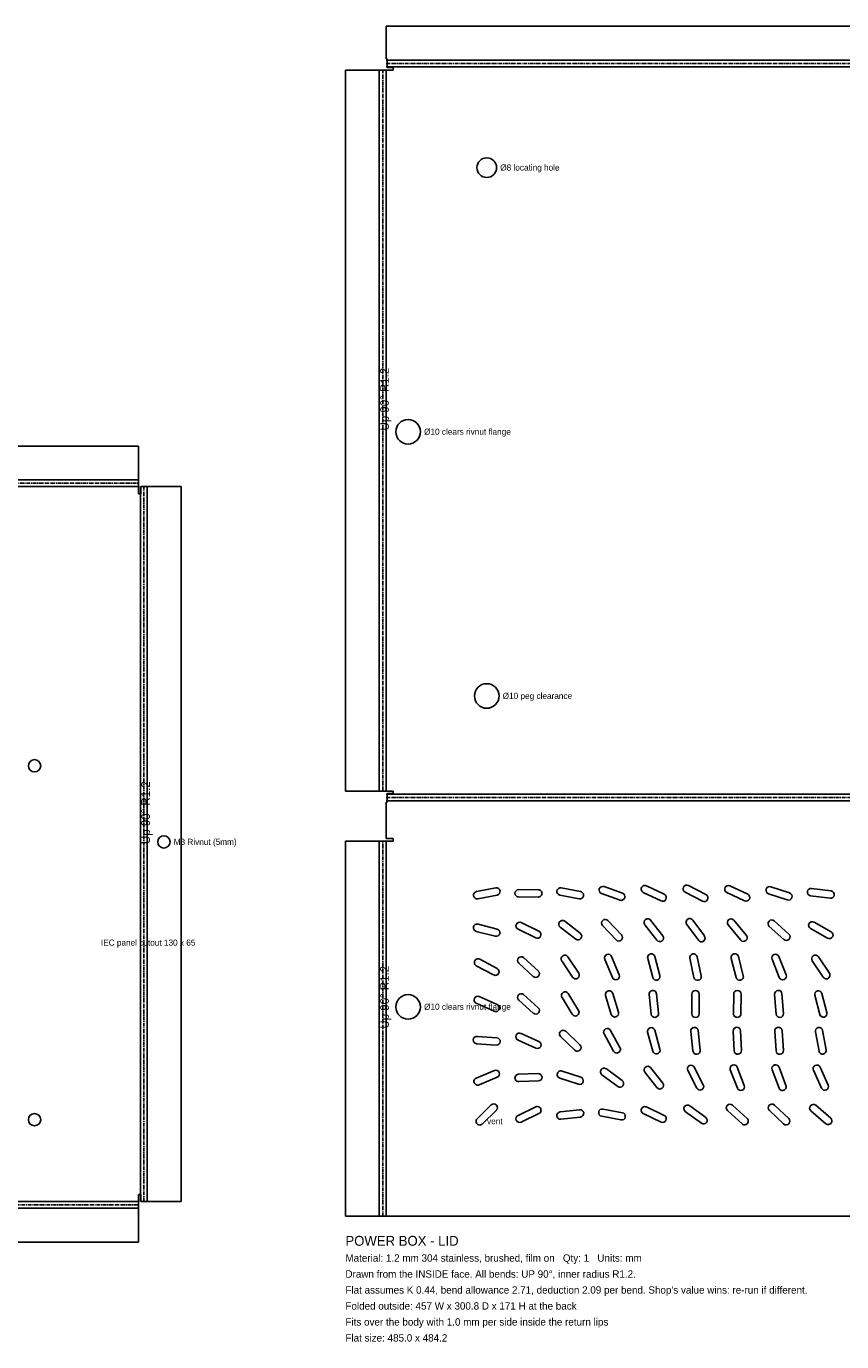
# Model space of a CAD drawing. Header units: millimetres. Extents: x 0 to 1371, y -1092 to 53.
# Tile 7 of 10: x 756 to 1088, y -1082 to -547. Entities that reach past the tile are written whole.
import ezdxf

# ---------------------------------------------------------------- set-up
doc = ezdxf.new("R2010")
doc.units = ezdxf.units.MM
doc.linetypes.add('CENTER2', pattern=[2.541, 1.587, -0.318, 0.318, -0.318])
for name, color, linetype in [('Bend Center', 1, 'CENTER2'), ('Bend Notes', 3, 'CONTINUOUS'), ('Leaders', 5, 'CONTINUOUS'), ('Title', 7, 'CONTINUOUS'), ('Visible', 7, 'CONTINUOUS'), ('Visible Narrow', 8, 'CONTINUOUS')]:
    doc.layers.add(name, color=color, linetype=linetype)

msp = doc.modelspace()

# ---------------------------------------------------------------- linework, layer by layer
at = {"layer": 'Bend Center'}
for p, q in [((902.29, -561.76), (1354.29, -561.76)), ((900.93, -857.81), (900.93, -564.41)), ((641.54, -732.57), (801.54, -732.57)), ((803.7, -1024.83), (803.7, -733.93)), ((902.29, -860.47), (1354.29, -860.47)), ((900.93, -1030.83), (900.93, -878.13)), ((652.24, -1026.18), (801.54, -1026.18))]:
    msp.add_line(p, q, dxfattribs=at)
at = {"layer": 'Visible'}
for p, q in [((902.29, -559.9), (902.29, -546.6)), ((902.29, -546.6), (1354.29, -546.6)), ((902.79, -559.9), (902.29, -559.9)), ((902.79, -563.41), (902.79, -559.9)), ((885.77, -857.81), (885.77, -564.41)), ((885.77, -564.41), (899.07, -564.41)), ((899.07, -564.41), (899.57, -564.41)), ((899.57, -564.41), (902.29, -564.41)), ((902.29, -564.41), (905.19, -564.41)), ((905.19, -563.41), (902.79, -563.41)), ((905.19, -564.41), (905.19, -563.41)), ((641.54, -717.41), (801.54, -717.41)), ((801.54, -717.41), (801.54, -730.71)), ((801.54, -730.71), (801.54, -731.21)), ((801.54, -731.21), (801.54, -733.93)), ((801.54, -733.93), (801.54, -736.83)), ((801.54, -736.83), (802.54, -736.83)), ((802.54, -736.83), (802.54, -733.93)), ((802.54, -733.93), (805.06, -733.93)), ((805.06, -733.93), (818.86, -733.93)), ((818.86, -733.93), (818.86, -1024.83)), ((899.07, -857.81), (885.77, -857.81)), ((899.57, -857.81), (899.07, -857.81)), ((902.29, -857.81), (899.57, -857.81)), ((905.19, -857.81), (902.29, -857.81)), ((902.79, -862.33), (902.79, -858.81)), ((902.79, -858.81), (905.19, -858.81)), ((905.19, -858.81), (905.19, -857.81)), ((902.29, -877.13), (902.29, -862.33)), ((902.29, -862.33), (902.79, -862.33)), ((905.19, -877.13), (902.29, -877.13)), ((905.19, -878.13), (905.19, -877.13)), ((885.77, -1030.83), (885.77, -878.13)), ((885.77, -878.13), (899.07, -878.13)), ((899.07, -878.13), (899.57, -878.13)), ((899.57, -878.13), (902.29, -878.13)), ((902.29, -878.13), (905.19, -878.13)), ((939.08, -898.7), (946.94, -897.21)), ((956.29, -897.91), (964.29, -897.94)), ((973.64, -897.2), (981.5, -898.71)), ((991.03, -896.67), (998.56, -899.37)), ((1007.03, -899.05), (1014.25, -902.51)), ((1008.33, -896.35), (1015.54, -899.8)), ((1024.05, -898.9), (1031.14, -902.61)), ((1025.44, -896.24), (1032.53, -899.95)), ((1041.03, -899.08), (1048.27, -902.49)), ((1042.31, -896.37), (1049.55, -899.78)), ((1058.96, -896.74), (1066.56, -899.26)), ((1075.51, -897.43), (1083.45, -898.45)), ((939.64, -901.65), (947.5, -900.16)), ((956.28, -900.91), (964.28, -900.94)), ((973.08, -900.15), (980.93, -901.65)), ((990.02, -899.49), (997.55, -902.19)), ((1058.02, -899.59), (1065.61, -902.11)), ((1075.13, -900.4), (1083.06, -901.43)), ((939.04, -914.89), (946.79, -916.88)), ((939.79, -911.98), (947.54, -913.97)), ((956.04, -914), (963.21, -917.55)), ((957.37, -911.31), (964.54, -914.86)), ((973.2, -913.18), (979.55, -918.05)), ((975.03, -910.8), (981.37, -915.67)), ((990.45, -912.56), (995.95, -918.36)), ((992.63, -910.49), (998.13, -916.3)), ((1007.65, -912.19), (1012.55, -918.51)), ((1010.02, -910.35), (1014.92, -916.67)), ((1024.71, -912.1), (1029.45, -918.54)), ((1027.12, -910.32), (1031.87, -916.76)), ((1041.58, -912.31), (1046.69, -918.46)), ((1043.88, -910.39), (1049, -916.54)), ((1058.31, -912.87), (1064.26, -918.22)), ((1060.32, -910.64), (1066.27, -915.99)), ((1075.07, -913.78), (1082.05, -917.69)), ((1076.53, -911.16), (1083.51, -915.07)), ((958.36, -925.61), (964.25, -931.03)), ((976.32, -925.27), (980.76, -931.92)), ((994.14, -925.16), (997.2, -932.55)), ((1008.81, -925.95), (1010.87, -933.68)), ((1011.7, -925.18), (1013.77, -932.9)), ((1025.99, -925.83), (1027.65, -933.65)), ((1028.92, -925.2), (1030.59, -933.03)), ((1042.85, -925.92), (1044.82, -933.67)), ((1045.76, -925.18), (1047.73, -932.94)), ((1062.2, -925.16), (1065.16, -932.59)), ((1078.3, -925.27), (1082.77, -931.91)), ((939.05, -928.87), (946.11, -932.63)), ((940.46, -926.22), (947.52, -929.98)), ((956.33, -927.82), (962.21, -933.24)), ((973.82, -926.93), (978.26, -933.59)), ((991.37, -926.31), (994.43, -933.7)), ((1059.42, -926.27), (1062.37, -933.7)), ((1075.81, -926.95), (1080.28, -933.58)), ((940.25, -941.43), (947.55, -944.69)), ((958.31, -940.64), (964.27, -945.98)), ((973.93, -941.78), (978.08, -948.63)), ((976.5, -940.23), (980.64, -947.07)), ((991.7, -941.03), (994.01, -948.69)), ((994.57, -940.16), (996.88, -947.82)), ((1009.37, -940.61), (1010.22, -948.56)), ((1012.35, -940.29), (1013.21, -948.25)), ((1026.78, -940.43), (1026.8, -948.43)), ((1029.78, -940.42), (1029.8, -948.42)), ((1043.82, -940.42), (1043.76, -948.42)), ((1046.82, -940.44), (1046.76, -948.44)), ((1060.49, -940.55), (1061.1, -948.53)), ((1063.48, -940.32), (1064.09, -948.3)), ((1076.84, -940.92), (1078.83, -948.67)), ((1079.75, -940.18), (1081.73, -947.93)), ((939.02, -944.17), (946.33, -947.43)), ((956.31, -942.87), (962.26, -948.22)), ((939.41, -957.64), (947.39, -958.23)), ((957.27, -956.41), (964.55, -959.72)), ((973.37, -957.73), (979.13, -963.28)), ((975.45, -955.57), (981.21, -961.12)), ((991.04, -956.65), (994.9, -963.65)), ((993.67, -955.2), (997.53, -962.21)), ((1008.79, -955.96), (1010.89, -963.68)), ((1011.69, -955.17), (1013.78, -962.89)), ((1026.37, -955.61), (1027.22, -963.56)), ((1029.35, -955.29), (1030.21, -963.24)), ((1043.63, -955.49), (1043.95, -963.48)), ((1046.63, -955.37), (1046.95, -963.36)), ((1060.52, -955.54), (1061.06, -963.52)), ((1063.51, -955.33), (1064.06, -963.32)), ((1077.08, -955.77), (1078.55, -963.64)), ((1080.03, -955.22), (1081.5, -963.08)), ((939.19, -960.63), (947.17, -961.22)), ((956.03, -959.14), (963.31, -962.45)), ((939.02, -974.58), (946.41, -971.51)), ((956.24, -973.07), (964.23, -972.79)), ((973.96, -971.75), (981.56, -974.26)), ((990.18, -973.24), (996.6, -978.02)), ((991.98, -970.84), (998.39, -975.61)), ((1007.64, -972.21), (1012.58, -978.5)), ((1010, -970.36), (1014.94, -976.65)), ((1025.12, -971.56), (1028.78, -978.67)), ((1027.79, -970.18), (1031.45, -977.3)), ((1042.44, -971.24), (1045.34, -978.7)), ((1045.24, -970.16), (1048.14, -977.61)), ((1059.49, -971.2), (1062.28, -978.7)), ((1062.3, -970.16), (1065.09, -977.65)), ((1076.27, -971.41), (1079.58, -978.69)), ((1079, -970.17), (1082.31, -977.45)), ((940.17, -977.35), (947.56, -974.28)), ((956.34, -976.06), (964.34, -975.79)), ((973.02, -974.6), (980.62, -977.11)), ((939.38, -991.15), (945.1, -985.56)), ((941.47, -993.3), (947.2, -987.71)), ((956.03, -989.79), (963.25, -986.35)), ((957.32, -992.5), (964.54, -989.06)), ((973.14, -988.4), (981.09, -987.48)), ((990.08, -990.15), (997.94, -991.65)), ((990.64, -987.21), (998.5, -988.7)), ((1007.03, -989.07), (1014.26, -992.49)), ((1008.31, -986.36), (1015.55, -989.78)), ((1024.17, -988.29), (1030.65, -992.99)), ((1025.93, -985.86), (1032.41, -990.56)), ((1041.31, -987.86), (1047.25, -993.22)), ((1043.32, -985.63), (1049.26, -990.99)), ((1058.35, -987.76), (1064.16, -993.27)), ((1060.42, -985.59), (1066.22, -991.09)), ((1075.27, -987.98), (1081.36, -993.16)), ((1077.21, -985.69), (1083.31, -990.87)), ((973.49, -991.38), (981.43, -990.46)), ((802.54, -1021.93), (801.54, -1021.93)), ((801.54, -1021.93), (801.54, -1024.83)), ((802.54, -1024.83), (802.54, -1021.93)), ((801.54, -1024.83), (801.54, -1027.54)), ((801.54, -1027.54), (801.54, -1028.04)), ((805.06, -1024.83), (802.54, -1024.83)), ((818.86, -1024.83), (805.06, -1024.83)), ((801.54, -1028.04), (801.54, -1041.34)), ((899.57, -1030.83), (885.77, -1030.83)), ((902.29, -1030.83), (899.57, -1030.83)), ((1354.29, -1030.83), (902.29, -1030.83)), ((801.54, -1041.34), (652.24, -1041.34))]:
    msp.add_line(p, q, dxfattribs=at)
for centre, radius in [((943.29, -604.11), 4), ((911.29, -711.61), 5), ((943.29, -819.11), 5), ((759.24, -847.53), 2.5), ((811.86, -878.53), 2.5), ((911.29, -945.63), 5), ((759.24, -991.53), 2.5)]:
    msp.add_circle(centre, radius, dxfattribs=at)
for centre, start, end in [((939.36, -900.17), 100.729, 280.729), ((947.22, -898.68), 280.729, 100.729), ((956.29, -899.41), 89.7521, 269.7521), ((964.29, -899.44), 269.7521, 89.7521), ((973.36, -898.67), 79.1377, 259.1377), ((981.22, -900.18), 259.1377, 79.1377), ((990.52, -898.08), 70.2761, 250.2761), ((1007.68, -897.7), 64.3808, 244.3808), ((1024.74, -897.57), 62.3679, 242.3679), ((1041.67, -897.72), 64.7642, 244.7642), ((1058.49, -898.17), 71.6524, 251.6524), ((1066.08, -900.69), 251.6524, 71.6524), ((1075.32, -898.92), 82.6582, 262.6582), ((1083.26, -899.94), 262.6582, 82.6582), ((998.05, -900.78), 250.2761, 70.2761), ((1014.89, -901.16), 244.3808, 64.3808), ((1031.83, -901.28), 242.3679, 62.3679), ((1048.91, -901.13), 244.7642, 64.7642), ((1008.84, -911.27), 37.7851, 217.7851), ((1025.92, -911.21), 36.3865, 216.3865), ((1042.73, -911.35), 39.7798, 219.7798), ((939.41, -913.43), 75.5966, 255.5966), ((947.16, -915.42), 255.5966, 75.5966), ((956.7, -912.65), 63.6709, 243.6709), ((963.87, -916.2), 243.6709, 63.6709), ((974.11, -911.99), 52.4917, 232.4917), ((991.54, -911.52), 43.4578, 223.4578), ((1059.31, -911.75), 48.0328, 228.0328), ((1075.8, -912.47), 60.7512, 240.7512), ((1082.78, -916.38), 240.7512, 60.7512), ((980.46, -916.86), 232.4917, 52.4917), ((997.04, -917.33), 223.4578, 43.4578), ((1013.74, -917.59), 217.7851, 37.7851), ((1030.66, -917.65), 216.3865, 36.3865), ((1047.85, -917.5), 219.7798, 39.7798), ((1065.26, -917.1), 228.0328, 48.0328), ((957.35, -926.72), 47.358, 227.358), ((975.07, -926.1), 33.7204, 213.7204), ((992.76, -925.73), 22.5045, 202.5045), ((1010.26, -925.56), 14.9584, 194.9584), ((1027.45, -925.52), 12.0225, 192.0225), ((1044.3, -925.55), 14.2373, 194.2373), ((1060.81, -925.71), 21.688, 201.688), ((1077.05, -926.11), 33.9922, 213.9922), ((939.76, -927.55), 61.9824, 241.9824), ((946.82, -931.31), 241.9824, 61.9824), ((963.23, -932.14), 227.358, 47.358), ((979.51, -932.75), 213.7204, 33.7204), ((995.82, -933.12), 202.5045, 22.5045), ((1012.32, -933.29), 194.9584, 14.9584), ((1029.12, -933.34), 192.0225, 12.0225), ((1046.27, -933.3), 194.2373, 14.2373), ((1063.77, -933.14), 201.688, 21.688), ((1081.52, -932.74), 213.9922, 33.9922), ((939.63, -942.8), 65.9739, 245.9739), ((957.31, -941.76), 48.1076, 228.1076), ((975.21, -941.01), 31.2172, 211.2172), ((993.13, -940.6), 16.7853, 196.7853), ((1010.86, -940.45), 6.1074, 186.1074), ((1028.28, -940.43), 0.1701, 180.1701), ((1045.32, -940.43), 359.5581, 179.5581), ((1061.98, -940.44), 4.3981, 184.3981), ((1078.3, -940.55), 14.3462, 194.3462), ((946.94, -946.06), 245.9739, 65.9739), ((963.27, -947.1), 228.1076, 48.1076), ((979.36, -947.85), 211.2172, 31.2172), ((995.44, -948.26), 196.7853, 16.7853), ((1011.71, -948.4), 186.1074, 6.1074), ((1028.3, -948.43), 180.1701, 0.1701), ((1045.26, -948.43), 179.5581, 359.5581), ((1062.59, -948.42), 184.3981, 4.3981), ((1080.28, -948.3), 194.3462, 14.3462), ((939.3, -959.13), 85.7863, 265.7863), ((956.65, -957.77), 65.5847, 245.5847), ((974.41, -956.65), 46.1014, 226.1014), ((992.36, -955.92), 28.8575, 208.8575), ((1010.24, -955.57), 15.1899, 195.1899), ((1027.86, -955.45), 6.1291, 186.1291), ((1045.13, -955.43), 2.3057, 182.3057), ((1062.02, -955.44), 3.894, 183.894), ((1078.55, -955.5), 10.5978, 190.5978), ((947.28, -959.72), 265.7863, 85.7863), ((963.93, -961.08), 245.5847, 65.5847), ((980.17, -962.2), 226.1014, 46.1014), ((996.22, -962.93), 208.8575, 28.8575), ((1012.34, -963.29), 195.1899, 15.1899), ((1028.72, -963.4), 186.1291, 6.1291), ((1045.45, -963.42), 182.3057, 2.3057), ((1062.56, -963.42), 183.894, 3.894), ((1080.02, -963.36), 190.5978, 10.5978), ((946.98, -972.89), 292.5606, 112.5606), ((956.29, -974.57), 91.9743, 271.9743), ((964.29, -974.29), 271.9743, 91.9743), ((973.49, -973.17), 71.7177, 251.7177), ((991.08, -972.04), 53.3232, 233.3232), ((1008.82, -971.28), 38.1446, 218.1446), ((1026.46, -970.87), 27.2348, 207.2348), ((1043.84, -970.7), 21.2517, 201.2517), ((1060.89, -970.68), 20.4012, 200.4012), ((1077.63, -970.79), 24.423, 204.423), ((939.59, -975.96), 112.5606, 292.5606), ((981.09, -975.68), 251.7177, 71.7177), ((997.5, -976.82), 233.3232, 53.3232), ((1013.76, -977.57), 218.1446, 38.1446), ((1030.12, -977.98), 207.2348, 27.2348), ((1046.74, -978.16), 201.2517, 21.2517), ((1063.68, -978.18), 200.4012, 20.4012), ((1080.94, -978.07), 204.423, 24.423), ((946.15, -986.63), 314.325, 134.325), ((956.68, -991.15), 115.4765, 295.4765), ((963.9, -987.71), 295.4765, 115.4765), ((973.31, -989.89), 96.6118, 276.6118), ((981.26, -988.97), 276.6118, 96.6118), ((990.36, -988.68), 79.2426, 259.2426), ((998.22, -990.17), 259.2426, 79.2426), ((1007.67, -987.72), 64.7075, 244.7075), ((1014.9, -991.14), 244.7075, 64.7075), ((1025.05, -987.08), 54.0501, 234.0501), ((1042.32, -986.75), 47.9244, 227.9244), ((1059.38, -986.68), 46.5385, 226.5385), ((1076.24, -986.84), 49.6401, 229.6401), ((940.43, -992.22), 134.325, 314.325), ((1031.53, -991.78), 234.0501, 54.0501), ((1048.26, -992.11), 227.9244, 47.9244), ((1065.19, -992.18), 226.5385, 46.5385), ((1082.34, -992.02), 229.6401, 49.6401)]:
    msp.add_arc(centre, 1.5, start, end, dxfattribs=at)
at = {"layer": 'Visible Narrow'}
for p, q in [((902.29, -560.4), (1354.29, -560.4)), ((899.57, -857.81), (899.57, -564.41)), ((902.29, -563.11), (1354.29, -563.11)), ((902.29, -857.81), (902.29, -564.41)), ((641.54, -731.21), (801.54, -731.21)), ((641.54, -733.93), (801.54, -733.93)), ((802.34, -1024.83), (802.34, -733.93)), ((805.06, -1024.83), (805.06, -733.93)), ((902.29, -859.11), (1354.29, -859.11)), ((902.29, -861.83), (1354.29, -861.83)), ((899.57, -1030.83), (899.57, -878.13)), ((902.29, -1030.83), (902.29, -878.13)), ((652.24, -1024.83), (801.54, -1024.83)), ((652.24, -1027.54), (801.54, -1027.54))]:
    msp.add_line(p, q, dxfattribs=at)

# ---------------------------------------------------------------- texts
at = {"layer": 'Bend Notes'}
for p in [(903.43, -711.11), (806.2, -879.38), (903.43, -954.48)]:
    msp.add_text('Up 90%%D R1.2', height=3.5, rotation=90, dxfattribs=at).set_placement(p)
at = {"layer": 'Leaders'}
for s, p in [('%%c8 locating hole', (948.79, -605.31)), ('%%c10 clears rivnut flange', (917.79, -712.81)), ('%%c10 peg clearance', (949.79, -820.31)), ('M3 Rivnut (5mm)', (815.86, -879.73)), ('IEC panel cutout 130 x 65', (786.24, -920.73)), ('%%c10 clears rivnut flange', (917.79, -946.83)), ('vent', (943.43, -993.42))]:
    msp.add_text(s, height=2.5, dxfattribs=at).set_placement(p)
at = {"layer": 'Title'}
for s, height, p in [('POWER BOX - LID', 4, (885.77, -1042.83)), ('Material: 1.2 mm 304 stainless, brushed, film on   Qty: 1   Units: mm', 3, (885.77, -1049.33)), ('Drawn from the INSIDE face. All bends: UP 90%%D, inner radius R1.2.', 3, (885.77, -1055.83)), ("Flat assumes K 0.44, bend allowance 2.71, deduction 2.09 per bend. Shop's value wins: re-run if different.", 3, (885.77, -1062.33)), ('Folded outside: 457 W x 300.8 D x 171 H at the back', 3, (885.77, -1068.83)), ('Fits over the body with 1.0 mm per side inside the return lips', 3, (885.77, -1075.33)), ('Flat size: 485.0 x 484.2', 3, (885.77, -1081.83))]:
    msp.add_text(s, height=height, dxfattribs=at).set_placement(p)

doc.saveas('drawing.dxf')
